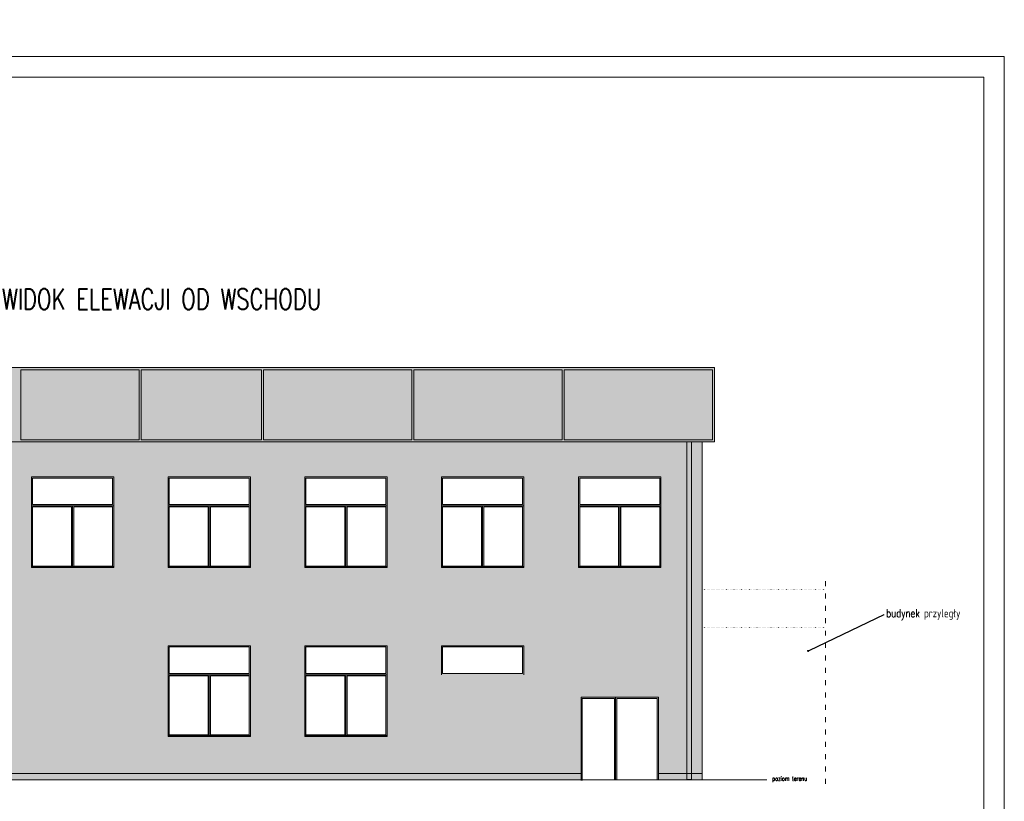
# Model space of a CAD drawing. Header units: metres. Extents: x 8472212 to 8494180, y 5728195 to 5779639.
# Tile 78 of 106: x 8477416 to 8479808, y 5748339 to 5750237. Entities that reach past the tile are written whole.
import ezdxf
from ezdxf import colors
from ezdxf.entities.mleader import LeaderData, LeaderLine
from ezdxf.math import Vec2, Vec3

# ---------------------------------------------------------------- set-up
doc = ezdxf.new("R2010")
doc.units = ezdxf.units.M
doc.header["$MEASUREMENT"] = 0
doc.linetypes.add('ACAD_ISO03W100', pattern=[30, 12, -18])
doc.linetypes.add('ACAD_ISO07W100', pattern=[3, 0, -3])
doc.layers.get('0').update_dxf_attribs({"color": 250, "linetype": 'CONTINUOUS'})
for name, color, linetype, lineweight, true_color in [('!eleacjapaneleoslona', 79, 'CONTINUOUS', 13, 0x37422f), ('!elewacja-panele obrys', 250, 'CONTINUOUS', 9, 0x323232), ('!elewacjastolarkawypełnienie', 250, 'CONTINUOUS', 13, 0x383e42), ('!elewacjawypełnienie', 9, 'CONTINUOUS', 13, 0xc8cbc4)]:
    doc.layers.add(name, color=color, linetype=linetype, lineweight=lineweight, true_color=true_color)
for name, color, linetype, lineweight in [('!elewacja ocieplenie', 253, 'CONTINUOUS', 5), ('!opisy', 255, 'CONTINUOUS', 9), ('!stolarka zewasd', 4, 'CONTINUOUS', 9), ('0A_MJ_tabelka', 252, 'CONTINUOUS', 5), ('0A_NIEwidoczne', 222, 'CONTINUOUS', 0)]:
    doc.layers.add(name, color=color, linetype=linetype, lineweight=lineweight)
doc.layers.add('!obrobki rynny', color=250, linetype='CONTINUOUS', true_color=0x383e42)
doc.styles.get("Standard").update_dxf_attribs({"font": 'Simplex.SHX', "width": 0.75})

# ---------------------------------------------------------------- blocks, each defined once
blk = doc.blocks.new('_Dot')
at = {"color": 0, "linetype": 'ByBlock', "lineweight": -2}
blk.add_line((-0.5, 0), (-1, 0), dxfattribs=at)
at = {"color": 0, "linetype": 'ByBlock', "const_width": 0.5}
blk.add_lwpolyline([(-0.25, 0, 1), (0.25, 0, 1)], format="xyb", close=True, dxfattribs=at)
blk = doc.blocks.new('Window Single Casement3')
at = {"layer": '!elewacjastolarkawypełnienie', "linetype": 'Continuous'}
h = blk.add_hatch(color=256, dxfattribs=at)
h.dxf.hatch_style = 1
h.paths.add_polyline_path([(1000, 1500), (0, 1500), (0, 472), (0, 22), (1000, 22), (1000, 472)])
h.paths.add_polyline_path([(28, 1472), (972, 1472), (972, 472), (972, 38), (28, 38), (28, 472)], flags=16)
h = blk.add_hatch(color=256, dxfattribs=at)
h.dxf.hatch_style = 1
h.paths.add_polyline_path([(1000, 22), (0, 22), (0, 0), (1000, 0)])
at = {"layer": '!elewacja-panele obrys'}
for p, q in [((1000, 1500), (0, 1500)), ((0, 1500), (0, 472)), ((972, 1472), (28, 1472)), ((28, 1472), (28, 472)), ((972, 1472), (972, 472)), ((1000, 1500), (1000, 472)), ((0, 472), (0, 0)), ((28, 472), (28, 38)), ((972, 472), (972, 38)), ((1000, 472), (1000, 0)), ((0, 22), (1000, 22)), ((0, 0), (1000, 0)), ((28, 38), (972, 38))]:
    blk.add_line(p, q, dxfattribs=at)
blk = doc.blocks.new('Window Single Casement2')
at = {"layer": '!elewacjastolarkawypełnienie', "linetype": 'Continuous'}
h = blk.add_hatch(color=256, dxfattribs=at)
h.dxf.hatch_style = 1
h.paths.add_polyline_path([(2000, 700), (0, 700), (0, 472), (0, 0), (1000, 0), (2000, 0), (2000, 472)])
h.paths.add_polyline_path([(28, 672), (1972, 672), (1972, 472), (1972, 30), (28, 30), (28, 472)], flags=16)
at = {"layer": '!elewacja-panele obrys'}
for p, q in [((2000, 700), (0, 700)), ((0, 700), (0, 472)), ((1972, 672), (28, 672)), ((28, 672), (28, 472)), ((1972, 672), (1972, 472)), ((2000, 700), (2000, 472)), ((0, 472), (0, 0)), ((28, 472), (28, 30)), ((1972, 472), (1972, 30)), ((2000, 472), (2000, 0)), ((28, 30), (1972, 30))]:
    blk.add_line(p, q, dxfattribs=at)

msp = doc.modelspace()

# ---------------------------------------------------------------- hatches: boundary and pattern name
at = {"layer": '!eleacjapaneleoslona', "linetype": 'Continuous', "transparency": 33554687}
h = msp.add_hatch(color=256, dxfattribs=at)
h.dxf.hatch_style = 1
h.paths.add_polyline_path([(8476318.9, 5749212.2), (8476318.9, 5749392.2), (8479103.9, 5749392.2), (8479103.9, 5749212.2)])
at = {"layer": '!elewacja-panele obrys', "linetype": 'Continuous'}
h = msp.add_hatch(dxfattribs=at)
h.set_pattern_fill('AR-B816', color=256, scale=0.7)
h.paths.add_polyline_path([(8476374.1, 5751735.8), (8476348.9, 5751735.8), (8476348.9, 5751720.8), (8476374.1, 5751720.8)])
h.paths.add_polyline_path([(8476455.1, 5751735.8), (8476386.1, 5751735.8), (8476386.1, 5751720.8), (8476455.1, 5751720.8)])
h.paths.add_polyline_path([(8477348.9, 5751735.8), (8476643.1, 5751735.8), (8476643.1, 5751720.8), (8477348.9, 5751720.8)])
h.paths.add_polyline_path([(8479036.6, 5751735.8), (8478967.9, 5751735.8), (8477348.9, 5751735.8), (8477348.9, 5751720.8), (8479036.6, 5751720.8)])
h.paths.add_polyline_path([(8479048.6, 5751735.8), (8479048.6, 5751720.8), (8479073.9, 5751720.8), (8479073.9, 5751735.8)])
h.paths.add_polyline_path([(8479063.6, 5751728.6, -1), (8479062.1, 5751726.7, -1)], flags=16)
h.paths.add_polyline_path([(8479073.9, 5748406.8), (8478967.9, 5748406.8), (8478967.9, 5748391.8), (8479073.9, 5748391.8)])
h.paths.add_polyline_path([(8478779.9, 5748406.8), (8476348.9, 5748406.8), (8476348.9, 5748391.8), (8478779.9, 5748391.8)])
h.paths.add_polyline_path([(8472237.7, 5744980.4), (8472212.5, 5744980.4), (8472212.5, 5744965.4), (8472237.7, 5744965.4)])
h.paths.add_polyline_path([(8474700.2, 5744980.4), (8472249.7, 5744980.4), (8472249.7, 5744965.4), (8474700.2, 5744965.4)])
h.paths.add_polyline_path([(8474737.5, 5744980.4), (8474712.2, 5744980.4), (8474712.2, 5744965.4), (8474737.5, 5744965.4)])
at = {"layer": '!elewacjastolarkawypełnienie', "linetype": 'Continuous'}
h = msp.add_hatch(color=256, dxfattribs=at)
h.dxf.hatch_style = 1
h.paths.add_polyline_path([(8479036.6, 5751735.8), (8478967.9, 5751735.8), (8477348.9, 5751735.8), (8477348.9, 5751720.8), (8479036.6, 5751720.8)])
h.paths.add_polyline_path([(8476374.1, 5751735.8), (8476348.9, 5751735.8), (8476348.9, 5751720.8), (8476374.1, 5751720.8)])
h.paths.add_polyline_path([(8476455.1, 5751735.8), (8476386.1, 5751735.8), (8476386.1, 5751720.8), (8476455.1, 5751720.8)])
h.paths.add_polyline_path([(8477348.9, 5751735.8), (8476643.1, 5751735.8), (8476643.1, 5751720.8), (8477348.9, 5751720.8)])
h.paths.add_polyline_path([(8479048.6, 5751735.8), (8479048.6, 5751720.8), (8479073.9, 5751720.8), (8479073.9, 5751735.8)])
h.paths.add_polyline_path([(8479063.6, 5751728.6, -1), (8479062.1, 5751726.7, -1)], flags=16)
h.paths.add_polyline_path([(8476348.9, 5748406.8), (8476348.9, 5748391.8), (8478779.9, 5748391.8), (8478779.9, 5748406.8)])
h.paths.add_polyline_path([(8478967.9, 5748406.8), (8478967.9, 5748391.8), (8479073.9, 5748391.8), (8479073.9, 5748406.8)])
h = msp.add_hatch(color=256, dxfattribs=at)
h.dxf.hatch_style = 1
h.paths.add_polyline_path([(8478782.7, 5748589), (8478861.1, 5748589), (8478861.1, 5748391.8), (8478863.9, 5748391.8), (8478863.9, 5748592.3), (8478779.9, 5748592.3), (8478779.9, 5748391.8), (8478782.7, 5748391.8)])
h.paths.add_polyline_path([(8478967.9, 5748592.3), (8478863.9, 5748592.3), (8478863.9, 5748391.8), (8478866.7, 5748391.8), (8478866.7, 5748589), (8478965.1, 5748589), (8478965.1, 5748391.8), (8478967.9, 5748391.8)])
at = {"layer": '!elewacjawypełnienie', "linetype": 'Continuous'}
h = msp.add_hatch(color=256, dxfattribs=at)
h.dxf.hatch_style = 1
h.paths.add_polyline_path([(8479036.6, 5749212.2), (8476386.1, 5749212.2), (8476386.1, 5748406.8), (8478779.9, 5748406.8), (8478779.9, 5748592.3), (8478863.9, 5748592.3), (8478967.9, 5748592.3), (8478967.9, 5748406.8), (8479036.6, 5748406.8)])
h.paths.add_polyline_path([(8476780.9, 5749103.9), (8476780.9, 5749126.8), (8476980.9, 5749126.8), (8476980.9, 5749103.9), (8476980.9, 5749056.8), (8476980.9, 5748953.9), (8476980.9, 5748906.8), (8476880.9, 5748906.8), (8476780.9, 5748906.8), (8476780.9, 5748908.9), (8476780.9, 5748953.9), (8476780.9, 5749056.8)], flags=16)
h.paths.add_polyline_path([(8476883.7, 5748908.9), (8476883.7, 5748953.9), (8476883.7, 5749054), (8476978.1, 5749054), (8476978.1, 5748953.9), (8476978.1, 5748908.9)], flags=0)
h.paths.add_polyline_path([(8476783.7, 5749103.9), (8476783.7, 5749124), (8476978.1, 5749124), (8476978.1, 5749103.9), (8476978.1, 5749059.8), (8476783.7, 5749059.8)], flags=0)
h.paths.add_polyline_path([(8476783.7, 5749054), (8476878.1, 5749054), (8476878.1, 5748953.9), (8476878.1, 5748910.6), (8476783.7, 5748910.6), (8476783.7, 5748953.9)], flags=0)
h.paths.add_polyline_path([(8476649.1, 5749056.8), (8476649.1, 5748953.9), (8476649.1, 5748906.8), (8476549.1, 5748906.8), (8476449.1, 5748906.8), (8476449.1, 5748908.9), (8476449.1, 5748953.9), (8476449.1, 5749056.8), (8476449.1, 5749103.9), (8476449.1, 5749126.8), (8476649.1, 5749126.8), (8476649.1, 5749103.9)], flags=16)
h.paths.add_polyline_path([(8476551.9, 5748908.9), (8476551.9, 5748953.9), (8476551.9, 5749054), (8476646.3, 5749054), (8476646.3, 5748953.9), (8476646.3, 5748908.9)], flags=0)
h.paths.add_polyline_path([(8476646.3, 5749059.8), (8476451.9, 5749059.8), (8476451.9, 5749103.9), (8476451.9, 5749124), (8476646.3, 5749124), (8476646.3, 5749103.9)], flags=0)
h.paths.add_polyline_path([(8476546.3, 5749054), (8476546.3, 5748953.9), (8476546.3, 5748910.6), (8476451.9, 5748910.6), (8476451.9, 5748953.9), (8476451.9, 5749054)], flags=0)
h.paths.add_polyline_path([(8476780.9, 5748716.8), (8476980.9, 5748716.8), (8476980.9, 5748693.9), (8476980.9, 5748646.8), (8476980.9, 5748543.9), (8476980.9, 5748496.8), (8476880.9, 5748496.8), (8476780.9, 5748496.8), (8476780.9, 5748498.9), (8476780.9, 5748543.9), (8476780.9, 5748646.8), (8476780.9, 5748693.9)], flags=16)
h.paths.add_polyline_path([(8476783.7, 5748714), (8476978.1, 5748714), (8476978.1, 5748693.9), (8476978.1, 5748649.8), (8476783.7, 5748649.8), (8476783.7, 5748693.9)], flags=0)
h.paths.add_polyline_path([(8476648.9, 5748716.8), (8476648.9, 5748693.9), (8476648.9, 5748646.8), (8476648.9, 5748543.9), (8476648.9, 5748496.8), (8476548.9, 5748496.8), (8476448.9, 5748496.8), (8476448.9, 5748498.9), (8476448.9, 5748543.9), (8476448.9, 5748646.8), (8476448.9, 5748693.9), (8476448.9, 5748716.8)], flags=16)
h.paths.add_polyline_path([(8476646.1, 5748714), (8476646.1, 5748693.9), (8476646.1, 5748649.8), (8476451.7, 5748649.8), (8476451.7, 5748693.9), (8476451.7, 5748714)], flags=0)
h.paths.add_polyline_path([(8477112.9, 5749103.9), (8477112.9, 5749126.8), (8477312.9, 5749126.8), (8477312.9, 5749103.9), (8477312.9, 5749056.8), (8477312.9, 5748953.9), (8477312.9, 5748906.8), (8477212.9, 5748906.8), (8477112.9, 5748906.8), (8477112.9, 5748908.9), (8477112.9, 5748953.9), (8477112.9, 5749056.8)], flags=16)
h.paths.add_polyline_path([(8477215.7, 5748908.9), (8477215.7, 5748953.9), (8477215.7, 5749054), (8477310.1, 5749054), (8477310.1, 5748953.9), (8477310.1, 5748908.9)], flags=0)
h.paths.add_polyline_path([(8477115.7, 5749103.9), (8477115.7, 5749124), (8477310.1, 5749124), (8477310.1, 5749103.9), (8477310.1, 5749059.8), (8477115.7, 5749059.8)], flags=0)
h.paths.add_polyline_path([(8477115.7, 5749054), (8477210.1, 5749054), (8477210.1, 5748953.9), (8477210.1, 5748910.6), (8477115.7, 5748910.6), (8477115.7, 5748953.9)], flags=0)
h.paths.add_polyline_path([(8476883.7, 5748498.9), (8476883.7, 5748543.9), (8476883.7, 5748644), (8476978.1, 5748644), (8476978.1, 5748543.9), (8476978.1, 5748498.9)], flags=0)
h.paths.add_polyline_path([(8476783.7, 5748644), (8476878.1, 5748644), (8476878.1, 5748543.9), (8476878.1, 5748500.6), (8476783.7, 5748500.6), (8476783.7, 5748543.9)], flags=0)
h.paths.add_polyline_path([(8476551.7, 5748498.9), (8476551.7, 5748543.9), (8476551.7, 5748644), (8476646.1, 5748644), (8476646.1, 5748543.9), (8476646.1, 5748498.9)], flags=0)
h.paths.add_polyline_path([(8476546.1, 5748644), (8476546.1, 5748543.9), (8476546.1, 5748500.6), (8476451.7, 5748500.6), (8476451.7, 5748543.9), (8476451.7, 5748644)], flags=0)
h.paths.add_polyline_path([(8477112.9, 5748716.8), (8477312.9, 5748716.8), (8477312.9, 5748693.9), (8477312.9, 5748646.8), (8477312.9, 5748543.9), (8477312.9, 5748496.8), (8477212.9, 5748496.8), (8477112.9, 5748496.8), (8477112.9, 5748498.9), (8477112.9, 5748543.9), (8477112.9, 5748646.8), (8477112.9, 5748693.9)], flags=16)
h.paths.add_polyline_path([(8477115.7, 5748714), (8477310.1, 5748714), (8477310.1, 5748693.9), (8477310.1, 5748649.8), (8477115.7, 5748649.8), (8477115.7, 5748693.9)], flags=0)
h.paths.add_polyline_path([(8477215.7, 5748498.9), (8477215.7, 5748543.9), (8477215.7, 5748644), (8477310.1, 5748644), (8477310.1, 5748543.9), (8477310.1, 5748498.9)], flags=0)
h.paths.add_polyline_path([(8477115.7, 5748644), (8477210.1, 5748644), (8477210.1, 5748543.9), (8477210.1, 5748500.6), (8477115.7, 5748500.6), (8477115.7, 5748543.9)], flags=0)
h.paths.add_polyline_path([(8477444.9, 5749103.9), (8477444.9, 5749126.8), (8477644.9, 5749126.8), (8477644.9, 5749103.9), (8477644.9, 5749056.8), (8477644.9, 5748953.9), (8477644.9, 5748906.8), (8477544.9, 5748906.8), (8477444.9, 5748906.8), (8477444.9, 5748908.9), (8477444.9, 5748953.9), (8477444.9, 5749056.8)], flags=16)
h.paths.add_polyline_path([(8477547.7, 5748908.9), (8477547.7, 5748953.9), (8477547.7, 5749054), (8477642.1, 5749054), (8477642.1, 5748953.9), (8477642.1, 5748908.9)], flags=0)
h.paths.add_polyline_path([(8477447.7, 5749103.9), (8477447.7, 5749124), (8477642.1, 5749124), (8477642.1, 5749103.9), (8477642.1, 5749059.8), (8477447.7, 5749059.8)], flags=0)
h.paths.add_polyline_path([(8477447.7, 5749054), (8477542.1, 5749054), (8477542.1, 5748953.9), (8477542.1, 5748910.6), (8477447.7, 5748910.6), (8477447.7, 5748953.9)], flags=0)
h.paths.add_polyline_path([(8477776.9, 5749103.9), (8477776.9, 5749126.8), (8477976.9, 5749126.8), (8477976.9, 5749103.9), (8477976.9, 5749056.8), (8477976.9, 5748953.9), (8477976.9, 5748906.8), (8477876.9, 5748906.8), (8477776.9, 5748906.8), (8477776.9, 5748908.9), (8477776.9, 5748953.9), (8477776.9, 5749056.8)], flags=16)
h.paths.add_polyline_path([(8477879.7, 5748908.9), (8477879.7, 5748953.9), (8477879.7, 5749054), (8477974.1, 5749054), (8477974.1, 5748953.9), (8477974.1, 5748908.9)], flags=0)
h.paths.add_polyline_path([(8477779.7, 5749103.9), (8477779.7, 5749124), (8477974.1, 5749124), (8477974.1, 5749103.9), (8477974.1, 5749059.8), (8477779.7, 5749059.8)], flags=0)
h.paths.add_polyline_path([(8477779.7, 5749054), (8477874.1, 5749054), (8477874.1, 5748953.9), (8477874.1, 5748910.6), (8477779.7, 5748910.6), (8477779.7, 5748953.9)], flags=0)
h.paths.add_polyline_path([(8477776.9, 5748716.8), (8477976.9, 5748716.8), (8477976.9, 5748693.9), (8477976.9, 5748646.8), (8477976.9, 5748543.9), (8477976.9, 5748496.8), (8477876.9, 5748496.8), (8477776.9, 5748496.8), (8477776.9, 5748498.9), (8477776.9, 5748543.9), (8477776.9, 5748646.8), (8477776.9, 5748693.9)], flags=16)
h.paths.add_polyline_path([(8477779.7, 5748714), (8477974.1, 5748714), (8477974.1, 5748693.9), (8477974.1, 5748649.8), (8477779.7, 5748649.8), (8477779.7, 5748693.9)], flags=0)
h.paths.add_polyline_path([(8477879.7, 5748498.9), (8477879.7, 5748543.9), (8477879.7, 5748644), (8477974.1, 5748644), (8477974.1, 5748543.9), (8477974.1, 5748498.9)], flags=0)
h.paths.add_polyline_path([(8477779.7, 5748644), (8477874.1, 5748644), (8477874.1, 5748543.9), (8477874.1, 5748500.6), (8477779.7, 5748500.6), (8477779.7, 5748543.9)], flags=0)
h.paths.add_polyline_path([(8478108.9, 5749103.9), (8478108.9, 5749126.8), (8478308.9, 5749126.8), (8478308.9, 5749103.9), (8478308.9, 5749056.8), (8478308.9, 5748953.9), (8478308.9, 5748906.8), (8478208.9, 5748906.8), (8478108.9, 5748906.8), (8478108.9, 5748908.9), (8478108.9, 5748953.9), (8478108.9, 5749056.8)], flags=16)
h.paths.add_polyline_path([(8478211.7, 5748908.9), (8478211.7, 5748953.9), (8478211.7, 5749054), (8478306.1, 5749054), (8478306.1, 5748953.9), (8478306.1, 5748908.9)], flags=0)
h.paths.add_polyline_path([(8478111.7, 5749103.9), (8478111.7, 5749124), (8478306.1, 5749124), (8478306.1, 5749103.9), (8478306.1, 5749059.8), (8478111.7, 5749059.8)], flags=0)
h.paths.add_polyline_path([(8478111.7, 5749054), (8478206.1, 5749054), (8478206.1, 5748953.9), (8478206.1, 5748910.6), (8478111.7, 5748910.6), (8478111.7, 5748953.9)], flags=0)
h.paths.add_polyline_path([(8478108.9, 5748716.8), (8478308.9, 5748716.8), (8478308.9, 5748693.9), (8478308.9, 5748646.8), (8478308.9, 5748543.9), (8478308.9, 5748496.8), (8478208.9, 5748496.8), (8478108.9, 5748496.8), (8478108.9, 5748498.9), (8478108.9, 5748543.9), (8478108.9, 5748646.8), (8478108.9, 5748693.9)], flags=16)
h.paths.add_polyline_path([(8478111.7, 5748714), (8478306.1, 5748714), (8478306.1, 5748693.9), (8478306.1, 5748649.8), (8478111.7, 5748649.8), (8478111.7, 5748693.9)], flags=0)
h.paths.add_polyline_path([(8478211.7, 5748498.9), (8478211.7, 5748543.9), (8478211.7, 5748644), (8478306.1, 5748644), (8478306.1, 5748543.9), (8478306.1, 5748498.9)], flags=0)
h.paths.add_polyline_path([(8478111.7, 5748644), (8478206.1, 5748644), (8478206.1, 5748543.9), (8478206.1, 5748500.6), (8478111.7, 5748500.6), (8478111.7, 5748543.9)], flags=0)
h.paths.add_polyline_path([(8478440.9, 5749103.9), (8478440.9, 5749126.8), (8478640.9, 5749126.8), (8478640.9, 5749103.9), (8478640.9, 5749056.8), (8478640.9, 5748953.9), (8478640.9, 5748906.8), (8478540.9, 5748906.8), (8478440.9, 5748906.8), (8478440.9, 5748908.9), (8478440.9, 5748953.9), (8478440.9, 5749056.8)], flags=16)
h.paths.add_polyline_path([(8478543.7, 5748908.9), (8478543.7, 5748953.9), (8478543.7, 5749054), (8478638.1, 5749054), (8478638.1, 5748953.9), (8478638.1, 5748908.9)], flags=0)
h.paths.add_polyline_path([(8478443.7, 5749103.9), (8478443.7, 5749124), (8478638.1, 5749124), (8478638.1, 5749103.9), (8478638.1, 5749059.8), (8478443.7, 5749059.8)], flags=0)
h.paths.add_polyline_path([(8478443.7, 5749054), (8478538.1, 5749054), (8478538.1, 5748953.9), (8478538.1, 5748910.6), (8478443.7, 5748910.6), (8478443.7, 5748953.9)], flags=0)
h.paths.add_polyline_path([(8478443.7, 5748714), (8478638.1, 5748714), (8478638.1, 5748693.9), (8478638.1, 5748649.8), (8478443.7, 5748649.8), (8478443.7, 5748693.9)], flags=16)
h.paths.add_polyline_path([(8478773.9, 5749103.9), (8478773.9, 5749126.8), (8478973.9, 5749126.8), (8478973.9, 5749103.9), (8478973.9, 5749056.8), (8478973.9, 5748953.9), (8478973.9, 5748906.8), (8478873.9, 5748906.8), (8478773.9, 5748906.8), (8478773.9, 5748908.9), (8478773.9, 5748953.9), (8478773.9, 5749056.8)], flags=16)
h.paths.add_polyline_path([(8478876.7, 5748908.9), (8478876.7, 5748953.9), (8478876.7, 5749054), (8478971.1, 5749054), (8478971.1, 5748953.9), (8478971.1, 5748908.9)], flags=0)
h.paths.add_polyline_path([(8478776.7, 5749103.9), (8478776.7, 5749124), (8478971.1, 5749124), (8478971.1, 5749103.9), (8478971.1, 5749059.8), (8478776.7, 5749059.8)], flags=0)
h.paths.add_polyline_path([(8478776.7, 5749054), (8478871.1, 5749054), (8478871.1, 5748953.9), (8478871.1, 5748910.6), (8478776.7, 5748910.6), (8478776.7, 5748953.9)], flags=0)
h = msp.add_hatch(color=256, dxfattribs=at)
h.dxf.hatch_style = 1
h.paths.add_polyline_path([(8479073.9, 5749212.2), (8479048.6, 5749212.2), (8479048.6, 5748406.8), (8479073.9, 5748406.8)])
at = {"layer": '!obrobki rynny', "linetype": 'Continuous'}
h = msp.add_hatch(color=256, dxfattribs=at)
h.dxf.hatch_style = 1
h.paths.add_polyline_path([(8479048.6, 5748392.2), (8479048.6, 5749212.2), (8479036.6, 5749212.2), (8479036.6, 5748392.2)])

# ---------------------------------------------------------------- linework, layer by layer
at = {"layer": '!elewacja ocieplenie', "linetype": 'Continuous'}
msp.add_line((8479073.9, 5748391.8), (8479073.9, 5749212.2), dxfattribs=at)
at = {"layer": '!elewacja ocieplenie'}
for p, q in [((8478779.9, 5748406.8), (8476348.9, 5748406.8)), ((8479073.9, 5748406.8), (8478967.9, 5748406.8))]:
    msp.add_line(p, q, dxfattribs=at)
at = {"layer": '!elewacja-panele obrys'}
for p, q in [((8478863.9, 5748592.3), (8478779.9, 5748592.3)), ((8478779.9, 5748592.3), (8478779.9, 5748390)), ((8478863.9, 5748592.3), (8478779.9, 5748592.3)), ((8478779.9, 5748592.3), (8478779.9, 5748390)), ((8478861.1, 5748589), (8478782.7, 5748589)), ((8478782.7, 5748589), (8478782.7, 5748390)), ((8478861.1, 5748589), (8478782.7, 5748589)), ((8478782.7, 5748589), (8478782.7, 5748390)), ((8478861.1, 5748589), (8478861.1, 5748391.8)), ((8478861.1, 5748589), (8478861.1, 5748391.8)), ((8478967.9, 5748592.3), (8478863.9, 5748592.3)), ((8478967.9, 5748592.3), (8478863.9, 5748592.3)), ((8478863.9, 5748591.8), (8478863.9, 5748391.8)), ((8478863.9, 5748591.8), (8478863.9, 5748391.8)), ((8478863.9, 5748591.8), (8478863.9, 5748391.8)), ((8478863.9, 5748591.8), (8478863.9, 5748391.8)), ((8478965.1, 5748589), (8478866.7, 5748589)), ((8478866.7, 5748589), (8478866.7, 5748391.8)), ((8478866.7, 5748589), (8478866.7, 5748391.8)), ((8478965.1, 5748589), (8478866.7, 5748589)), ((8478965.1, 5748589), (8478965.1, 5748391.8)), ((8478965.1, 5748589), (8478965.1, 5748391.8)), ((8478967.9, 5748592.3), (8478967.9, 5748391.8)), ((8478967.9, 5748592.3), (8478967.9, 5748391.8))]:
    msp.add_line(p, q, dxfattribs=at)
at = {"layer": '!elewacja-panele obrys', "linetype": 'Continuous'}
for p, q in [((8478863.9, 5748391.8), (8478863.9, 5748591.8)), ((8478863.9, 5748391.8), (8478863.9, 5748591.8)), ((8478967.9, 5748391.8), (8478967.9, 5748592.3)), ((8478967.9, 5748391.8), (8478967.9, 5748592.3))]:
    msp.add_line(p, q, dxfattribs=at)
msp.add_lwpolyline([(8476318.9, 5749212.2), (8476318.9, 5749392.2), (8479103.9, 5749392.2), (8479103.9, 5749212.2)], close=True, dxfattribs=at)
at = {"layer": '!elewacja-panele obrys'}
for points in [[(8477418.9, 5749217.2), (8477418.9, 5749387.2), (8477706.4, 5749387.2), (8477706.4, 5749217.2), (8477418.9, 5749217.2)], [(8478003.9, 5749217.2), (8478003.9, 5749387.2), (8477711.4, 5749387.2), (8477711.4, 5749217.2), (8478003.9, 5749217.2)], [(8478368.9, 5749217.2), (8478368.9, 5749387.2), (8478008.9, 5749387.2), (8478008.9, 5749217.2), (8478368.9, 5749217.2)], [(8478733.9, 5749217.2), (8478733.9, 5749387.2), (8478373.9, 5749387.2), (8478373.9, 5749217.2), (8478733.9, 5749217.2)], [(8479098.9, 5749217.2), (8479098.9, 5749387.2), (8478738.9, 5749387.2), (8478738.9, 5749217.2), (8479098.9, 5749217.2)]]:
    msp.add_lwpolyline(points, dxfattribs=at)
at = {"layer": '!elewacja-panele obrys', "linetype": 'Continuous'}
msp.add_lwpolyline([(8479048.6, 5748392.2), (8479048.6, 5749212.2), (8479036.6, 5749212.2), (8479036.6, 5748392.2), (8479048.6, 5748392.2)], dxfattribs=at)
at = {"layer": '!opisy', "linetype": 'ACAD_ISO03W100'}
msp.add_line((8479373.9, 5748873.6), (8479373.9, 5748371.8), dxfattribs=at)
at = {"layer": '!opisy', "linetype": 'ACAD_ISO07W100'}
for p, q in [((8479073.9, 5748853.6), (8479373.9, 5748853.6)), ((8479073.9, 5748761.3), (8479373.9, 5748761.3))]:
    msp.add_line(p, q, dxfattribs=at)
at = {"layer": '!opisy'}
msp.add_line((8479230.8, 5748391.8), (8476191.9, 5748391.8), dxfattribs=at)
at = {"layer": '0A_MJ_tabelka', "color": 7}
for p, q in [((8475658, 5750097.1), (8479758, 5750097.1)), ((8479758, 5750097.1), (8479758, 5747227.1))]:
    msp.add_line(p, q, dxfattribs=at)
at = {"layer": '0A_NIEwidoczne', "lineweight": 0}
for p, q in [((8475608, 5750147.1), (8479808, 5750147.1)), ((8479808, 5750147.1), (8479808, 5747177.1))]:
    msp.add_line(p, q, dxfattribs=at)

# ---------------------------------------------------------------- block references
at = {"layer": '!stolarka zewasd', "lineweight": 5, "transparency": 33554687, "xscale": 0.1, "yscale": 0.1, "zscale": 0.1}
for name, p in [('Window Single Casement2', (8477444.9, 5749056.8)), ('Window Single Casement2', (8477776.9, 5749056.8)), ('Window Single Casement2', (8478108.9, 5749056.8)), ('Window Single Casement2', (8478440.9, 5749056.8)), ('Window Single Casement2', (8478773.9, 5749056.8)), ('Window Single Casement3', (8477444.9, 5748906.8)), ('Window Single Casement3', (8477544.9, 5748906.8)), ('Window Single Casement3', (8477776.9, 5748906.8)), ('Window Single Casement3', (8477876.9, 5748906.8)), ('Window Single Casement3', (8478108.9, 5748906.8)), ('Window Single Casement3', (8478208.9, 5748906.8)), ('Window Single Casement3', (8478440.9, 5748906.8)), ('Window Single Casement3', (8478540.9, 5748906.8)), ('Window Single Casement3', (8478773.9, 5748906.8)), ('Window Single Casement3', (8478873.9, 5748906.8)), ('Window Single Casement2', (8477776.9, 5748646.8)), ('Window Single Casement2', (8478108.9, 5748646.8)), ('Window Single Casement2', (8478440.9, 5748646.8)), ('Window Single Casement3', (8477776.9, 5748496.8)), ('Window Single Casement3', (8477876.9, 5748496.8)), ('Window Single Casement3', (8478108.9, 5748496.8)), ('Window Single Casement3', (8478208.9, 5748496.8))]:
    msp.add_blockref(name, p, dxfattribs=at)

# ---------------------------------------------------------------- texts
at = {"layer": '!opisy', "lineweight": 5, "transparency": 33554687, "insert": (8478149.2, 5749583.7), "char_height": 50.346, "attachment_point": 3}
msp.add_mtext_dynamic_manual_height_columns('WIDOK ELEWACJI OD WSCHODU', width=913.314, gutter_width=12.5, heights=[87.9], dxfattribs=at)
at = {"layer": '!opisy', "insert": (8479244.1, 5748399.4), "char_height": 10, "attachment_point": 1}
msp.add_mtext_dynamic_manual_height_columns('poziom terenu', width=389.032, gutter_width=12.5, heights=[0], dxfattribs=at)
msp.add_mtext_dynamic_manual_height_columns('poziom terenu', width=389.032, gutter_width=12.5, heights=[0], dxfattribs=at)

# ---------------------------------------------------------------- leaders
at = {"layer": '!opisy'}
ml = msp.add_multileader_mtext('Standard', dxfattribs=at)
ml.set_content('budynek przyległy', color=256)
ml.set_leader_properties()
ml.set_arrow_properties(name='DOT')
ml.build(insert=Vec2(0, 0))
ml.multileader.update_dxf_attribs({"text_right_attachment_type": 6, "dogleg_length": 0.36, "arrow_head_size": 5})
ctx = ml.context
ctx.base_point, ctx.char_height, ctx.arrow_head_size, ctx.landing_gap_size, ctx.plane_origin = Vec3(8479516.1, 5748792.6), 20, 5, 5, Vec3(8479306.7, 5748795.5)
ctx.right_attachment = 6
notes = []
notes.append((ctx, [(0, (1, 1, 0), (8479515.8, 5748792.6), (1, 0), 0.36, [(0, [(8479331.4, 5748704.4)], 0, [])])]))
ctx.mtext.insert, ctx.mtext.flow_direction = Vec3(8479521.1, 5748806), 5
for ctx, leaders in notes:
    for number, flags, end, landing, length, lines in leaders:
        leader = LeaderData()
        leader.index, (leader.has_last_leader_line, leader.has_dogleg_vector, leader.attachment_direction) = number, flags
        leader.last_leader_point, leader.dogleg_vector, leader.dogleg_length = Vec3(end), Vec3(landing), length
        for number, points, colour, breaks in lines:
            line = LeaderLine()
            line.index, line.vertices, line.color, line.breaks = number, Vec3.list(points), colors.encode_raw_color(colour), breaks
            leader.lines.append(line)
        ctx.leaders.append(leader)

doc.saveas('drawing.dxf')
